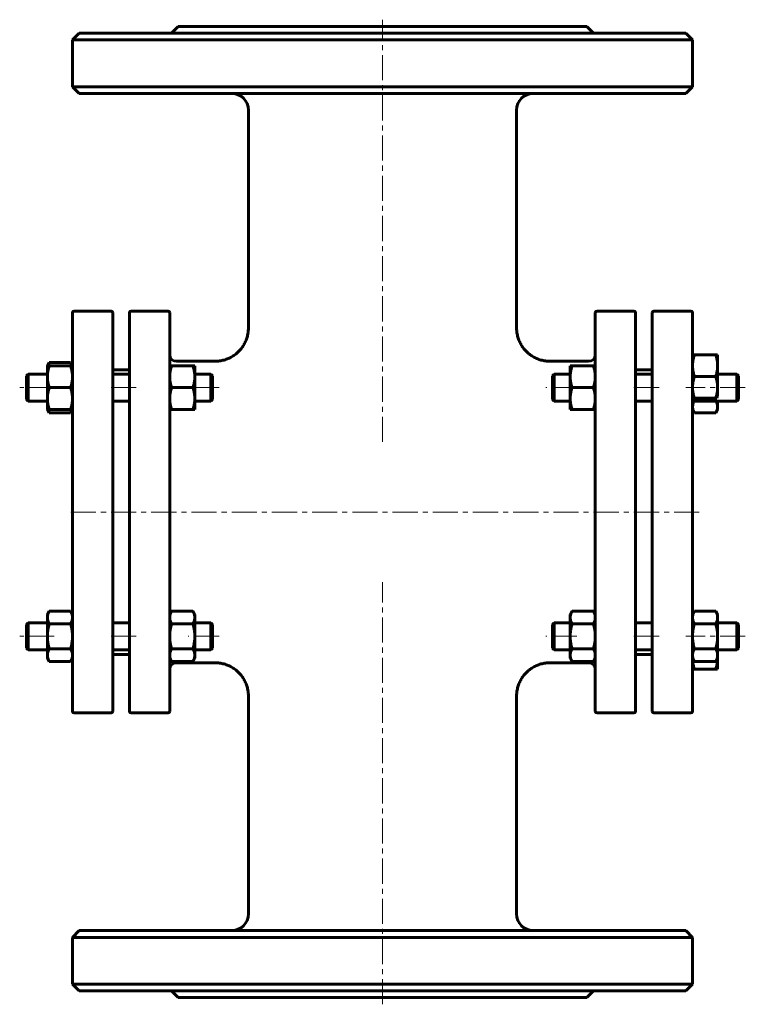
# Model space of a CAD drawing. Header units: millimetres. Extents: x 261 to 477, y 44 to 338.
import ezdxf

# ---------------------------------------------------------------- set-up
doc = ezdxf.new("R2010")
doc.units = ezdxf.units.MM
doc.linetypes.add('K5LT_AXLED', pattern=[12, 7.5, -1.5, 1.5, -1.5])
doc.linetypes.add('K5LT_BASIC', pattern=[0])
doc.layers.add('Системный слой (1)', color=7, linetype='Continuous', true_color=0x6c6c6c)

# ---------------------------------------------------------------- blocks, each defined once
blk = doc.blocks.new('U0')
at = {"layer": 'Системный слой (1)', "linetype": 'K5LT_BASIC', "lineweight": 60}
for p, q in [((269.3, 235.37), (269.19, 235.05)), ((269.45, 235.7), (269.3, 235.37)), ((269.64, 236.05), (269.45, 235.7))]:
    blk.add_line(p, q, dxfattribs=at)
blk = doc.blocks.new('U1')
at = {"layer": 'Системный слой (1)', "linetype": 'K5LT_BASIC', "lineweight": 60}
for p, q in [((276.16, 235.7), (275.98, 236.05)), ((276.31, 235.37), (276.16, 235.7)), ((276.42, 235.05), (276.31, 235.37))]:
    blk.add_line(p, q, dxfattribs=at)
blk = doc.blocks.new('U2')
at = {"layer": 'Системный слой (1)', "linetype": 'K5LT_BASIC', "lineweight": 60}
for p, q in [((469.06, 147.77), (469.06, 147.8)), ((469.06, 147.75), (469.06, 147.77)), ((469.06, 147.73), (469.06, 147.75))]:
    blk.add_line(p, q, dxfattribs=at)
blk = doc.blocks.new('U3')
at = {"layer": 'Системный слой (1)', "linetype": 'K5LT_BASIC', "lineweight": 60}
for p, q in [((461.56, 147.8), (461.56, 147.77)), ((461.56, 147.77), (461.56, 147.75)), ((461.56, 147.75), (461.56, 147.73))]:
    blk.add_line(p, q, dxfattribs=at)
blk = doc.blocks.new('U4')
at = {"layer": 'Системный слой (1)', "linetype": 'K5LT_BASIC', "lineweight": 60}
for p, q in [((269.19, 222.05), (269.3, 221.72)), ((269.3, 221.72), (269.45, 221.39)), ((269.45, 221.39), (269.64, 221.04))]:
    blk.add_line(p, q, dxfattribs=at)
blk = doc.blocks.new('U5')
at = {"layer": 'Системный слой (1)', "linetype": 'K5LT_BASIC', "lineweight": 60}
for p, q in [((275.98, 221.04), (276.16, 221.39)), ((276.16, 221.39), (276.31, 221.72)), ((276.31, 221.72), (276.42, 222.05))]:
    blk.add_line(p, q, dxfattribs=at)
blk = doc.blocks.new('U6')
at = {"layer": 'Системный слой (1)', "linetype": 'K5LT_BASIC', "lineweight": 60}
for p, q in [((307.56, 146.42), (319.06, 146.42)), ((419.06, 146.42), (430.56, 146.42))]:
    blk.add_line(p, q, dxfattribs=at)
blk = doc.blocks.new('U7')
at = {"layer": 'Системный слой (1)', "linetype": 'K5LT_BASIC', "lineweight": 60}
for p, q in [((307.56, 236.42), (319.06, 236.42)), ((419.06, 236.42), (430.56, 236.42))]:
    blk.add_line(p, q, dxfattribs=at)
blk = doc.blocks.new('U8')
at = {"layer": 'Системный слой (1)', "linetype": 'K5LT_BASIC', "lineweight": 60}
for p, q in [((461.61, 223.44), (461.56, 222.92)), ((461.75, 223.98), (461.61, 223.44)), ((462, 224.55), (461.75, 223.98))]:
    blk.add_line(p, q, dxfattribs=at)
blk = doc.blocks.new('U9')
at = {"layer": 'Системный слой (1)', "linetype": 'K5LT_BASIC', "lineweight": 60}
for p, q in [((468.86, 223.98), (468.61, 224.55)), ((469.01, 223.44), (468.86, 223.98)), ((469.06, 222.92), (469.01, 223.44))]:
    blk.add_line(p, q, dxfattribs=at)

msp = doc.modelspace()

# ---------------------------------------------------------------- linework, layer by layer
at = {"layer": 'Системный слой (1)', "linetype": 'K5LT_AXLED', "lineweight": 18}
for p, q in [((369.06, 212.34), (369.06, 338.42)), ((271.06, 228.55), (260.81, 228.55)), ((295.56, 228.55), (286.56, 228.55)), ((320.31, 228.55), (311.06, 228.55)), ((427.06, 228.55), (417.81, 228.55)), ((451.56, 228.55), (442.56, 228.55)), ((477.31, 228.55), (459.56, 228.55)), ((463.56, 191.42), (274.56, 191.42)), ((369.06, 44.42), (369.06, 170.51)), ((271.06, 154.3), (260.81, 154.3)), ((295.56, 154.3), (286.56, 154.3)), ((320.31, 154.3), (311.06, 154.3)), ((427.06, 154.3), (417.81, 154.3)), ((451.56, 154.3), (442.56, 154.3)), ((477.31, 154.3), (459.56, 154.3))]:
    msp.add_line(p, q, dxfattribs=at)
at = {"layer": 'Системный слой (1)', "linetype": 'K5LT_BASIC', "lineweight": 60}
for p, q in [((308.06, 336.42), (306.06, 334.42)), ((308.06, 336.42), (430.06, 336.42)), ((430.06, 336.42), (432.06, 334.42)), ((278.56, 334.42), (276.56, 332.42)), ((276.56, 318.42), (276.56, 332.42)), ((276.56, 332.42), (461.56, 332.42)), ((278.56, 334.42), (459.56, 334.42)), ((459.56, 334.42), (461.56, 332.42)), ((461.56, 318.42), (461.56, 332.42)), ((461.56, 318.42), (276.56, 318.42)), ((278.56, 316.42), (276.56, 318.42)), ((459.56, 316.42), (461.56, 318.42)), ((278.56, 316.42), (459.56, 316.42)), ((329.06, 246.42), (329.06, 311.42)), ((409.06, 246.42), (409.06, 311.42)), ((276.56, 131.92), (276.56, 250.92)), ((277.06, 251.42), (288.06, 251.42)), ((288.56, 250.92), (288.56, 131.92)), ((293.56, 131.92), (293.56, 250.92)), ((305.06, 251.42), (294.06, 251.42)), ((305.56, 250.92), (305.56, 131.92)), ((432.56, 250.92), (432.56, 131.92)), ((444.06, 251.42), (433.06, 251.42)), ((444.56, 131.92), (444.56, 250.92)), ((449.56, 250.92), (449.56, 131.92)), ((450.06, 251.42), (461.06, 251.42)), ((461.56, 238.37), (461.56, 250.92)), ((461.56, 235.12), (461.56, 238.37)), ((461.56, 238.37), (462.14, 238.37)), ((462.14, 238.37), (468.48, 238.37)), ((468.48, 238.37), (469.06, 238.37)), ((469.06, 238.37), (469.06, 235.12)), ((269.06, 235.05), (269.64, 236.05)), ((269.64, 236.05), (275.98, 236.05)), ((276.56, 235.05), (275.98, 236.05)), ((319.06, 236.42), (319.06, 236.42)), ((419.06, 236.42), (419.06, 236.42)), ((262.81, 232.05), (263.31, 232.55)), ((263.31, 232.55), (263.31, 224.55)), ((263.31, 232.55), (269.06, 232.55)), ((269.06, 231.8), (269.06, 235.05)), ((269.06, 235.05), (269.64, 235.05)), ((269.64, 235.05), (275.98, 235.05)), ((275.98, 235.05), (276.56, 235.05)), ((288.56, 233.92), (293.56, 233.92)), ((288.56, 232.55), (293.56, 232.55)), ((305.56, 235.05), (306.14, 235.05)), ((306.14, 235.05), (312.48, 235.05)), ((312.48, 235.05), (313.06, 235.05)), ((313.06, 235.05), (313.06, 231.8)), ((313.06, 232.55), (317.81, 232.55)), ((318.31, 232.05), (317.81, 232.55)), ((317.81, 224.55), (317.81, 232.55)), ((419.81, 232.05), (420.31, 232.55)), ((420.31, 232.55), (425.06, 232.55)), ((420.31, 224.55), (420.31, 232.55)), ((425.06, 235.05), (425.64, 235.05)), ((425.06, 231.8), (425.06, 235.05)), ((425.64, 235.05), (431.98, 235.05)), ((431.98, 235.05), (432.56, 235.05)), ((444.56, 233.92), (449.56, 233.92)), ((444.56, 232.55), (449.56, 232.55)), ((461.56, 231.89), (461.56, 235.12)), ((469.06, 235.12), (469.06, 228.62)), ((469.06, 232.55), (474.81, 232.55)), ((475.31, 232.05), (474.81, 232.55)), ((474.81, 232.55), (474.81, 224.55)), ((262.81, 225.05), (262.81, 232.05)), ((269.06, 225.3), (269.06, 231.8)), ((313.06, 231.8), (313.06, 225.3)), ((318.31, 232.05), (318.31, 225.05)), ((419.81, 232.05), (419.81, 225.05)), ((425.06, 225.3), (425.06, 231.8)), ((461.56, 154.84), (461.56, 231.89)), ((462.14, 231.87), (468.48, 231.87)), ((475.31, 225.05), (475.31, 232.05)), ((269.64, 228.55), (275.98, 228.55)), ((306.14, 228.55), (312.48, 228.55)), ((425.64, 228.55), (431.98, 228.55)), ((469.06, 228.62), (469.06, 226.26)), ((262.81, 225.05), (263.31, 224.55)), ((263.31, 224.55), (269.06, 224.55)), ((269.06, 222.05), (269.06, 225.3)), ((288.56, 224.55), (293.56, 224.55)), ((313.06, 225.3), (313.06, 222.05)), ((313.06, 224.55), (317.81, 224.55)), ((318.31, 225.05), (317.81, 224.55)), ((419.81, 225.05), (420.31, 224.55)), ((420.31, 224.55), (425.06, 224.55)), ((425.06, 222.05), (425.06, 225.3)), ((444.56, 224.55), (449.56, 224.55)), ((461.56, 224.55), (474.81, 224.55)), ((462.14, 225.37), (461.81, 225.37)), ((462.14, 225.37), (468.48, 225.37)), ((468.8, 225.37), (468.48, 225.37)), ((469.06, 224.55), (469.06, 222.92)), ((475.31, 225.05), (474.81, 224.55)), ((269.64, 222.05), (269.06, 222.05)), ((269.06, 222.05), (269.64, 221.04)), ((269.64, 222.05), (275.98, 222.05)), ((269.64, 221.04), (275.98, 221.04)), ((276.56, 222.05), (275.98, 222.05)), ((276.56, 222.05), (275.98, 221.04)), ((306.14, 222.05), (305.56, 222.05)), ((306.14, 222.05), (312.48, 222.05)), ((313.06, 222.05), (312.48, 222.05)), ((425.64, 222.05), (425.06, 222.05)), ((425.64, 222.05), (431.98, 222.05)), ((432.56, 222.05), (431.98, 222.05)), ((461.56, 222.05), (462.14, 221.04)), ((462.14, 221.04), (468.48, 221.04)), ((469.06, 222.05), (468.48, 221.04)), ((469.06, 222.92), (469.06, 222.05)), ((269.06, 160.8), (269.64, 161.8)), ((269.64, 161.8), (275.98, 161.8)), ((276.56, 160.8), (275.98, 161.8)), ((305.56, 160.8), (306.14, 161.8)), ((306.14, 161.8), (312.48, 161.8)), ((313.06, 160.8), (312.48, 161.8)), ((425.06, 160.8), (425.64, 161.8)), ((425.64, 161.8), (431.98, 161.8)), ((432.56, 160.8), (431.98, 161.8)), ((461.56, 160.8), (462.14, 161.8)), ((462.14, 161.8), (468.48, 161.8)), ((469.06, 160.8), (468.48, 161.8)), ((269.06, 159.93), (269.06, 160.8)), ((269.06, 154.3), (269.06, 159.93)), ((313.06, 160.8), (313.06, 159.93)), ((313.06, 159.93), (313.06, 154.3)), ((425.06, 159.93), (425.06, 160.8)), ((425.06, 154.3), (425.06, 159.93)), ((469.06, 160.8), (469.06, 159.93)), ((469.06, 159.93), (469.06, 154.3)), ((262.81, 157.8), (263.31, 158.3)), ((262.81, 150.8), (262.81, 157.8)), ((263.31, 158.3), (263.31, 150.3)), ((263.31, 158.3), (269.06, 158.3)), ((269.64, 158.05), (275.98, 158.05)), ((288.56, 158.3), (293.56, 158.3)), ((306.14, 158.05), (312.48, 158.05)), ((313.06, 158.3), (317.81, 158.3)), ((317.81, 150.3), (317.81, 158.3)), ((318.31, 157.8), (317.81, 158.3)), ((318.31, 157.8), (318.31, 150.8)), ((419.81, 157.8), (420.31, 158.3)), ((419.81, 157.8), (419.81, 150.8)), ((420.31, 150.3), (420.31, 158.3)), ((420.31, 158.3), (425.06, 158.3)), ((425.64, 158.05), (431.98, 158.05)), ((444.56, 158.3), (449.56, 158.3)), ((462.14, 158.05), (468.48, 158.05)), ((469.06, 158.3), (474.81, 158.3)), ((474.81, 158.3), (474.81, 150.3)), ((475.31, 157.8), (474.81, 158.3)), ((475.31, 150.8), (475.31, 157.8)), ((269.06, 148.67), (269.06, 154.3)), ((313.06, 154.3), (313.06, 148.67)), ((425.06, 148.67), (425.06, 154.3)), ((461.56, 154.3), (461.56, 154.84)), ((461.56, 148.67), (461.56, 154.3)), ((469.06, 154.3), (469.06, 148.67)), ((262.81, 150.8), (263.31, 150.3)), ((263.31, 150.3), (269.06, 150.3)), ((269.64, 150.55), (275.98, 150.55)), ((288.56, 150.3), (293.56, 150.3)), ((306.14, 150.55), (312.48, 150.55)), ((313.06, 150.3), (317.81, 150.3)), ((318.31, 150.8), (317.81, 150.3)), ((419.81, 150.8), (420.31, 150.3)), ((420.31, 150.3), (425.06, 150.3)), ((425.64, 150.55), (431.98, 150.55)), ((444.56, 150.3), (449.56, 150.3)), ((462.14, 150.55), (468.48, 150.55)), ((469.06, 150.3), (474.81, 150.3)), ((475.31, 150.8), (474.81, 150.3)), ((269.06, 147.8), (269.06, 148.67)), ((269.06, 147.8), (269.64, 146.79)), ((276.56, 147.8), (275.98, 146.79)), ((288.56, 148.92), (293.56, 148.92)), ((305.56, 147.8), (306.14, 146.79)), ((313.06, 147.8), (312.48, 146.79)), ((313.06, 148.67), (313.06, 147.8)), ((425.06, 147.8), (425.06, 148.67)), ((425.06, 147.8), (425.64, 146.79)), ((432.56, 147.8), (431.98, 146.79)), ((444.56, 148.92), (449.56, 148.92)), ((461.56, 147.8), (461.56, 148.67)), ((461.56, 147.8), (461.56, 147.8)), ((461.56, 147.8), (462.14, 146.79)), ((461.56, 131.92), (461.56, 147.8)), ((469.06, 147.8), (468.48, 146.79)), ((469.06, 148.67), (469.06, 147.8)), ((469.06, 147.8), (469.06, 147.73)), ((469.06, 147.73), (469.06, 144.48)), ((269.64, 146.79), (275.98, 146.79)), ((306.14, 146.79), (312.48, 146.79)), ((319.06, 146.42), (319.06, 146.42)), ((419.06, 146.42), (419.06, 146.42)), ((425.64, 146.79), (431.98, 146.79)), ((462.14, 144.48), (461.56, 144.48)), ((462.14, 146.79), (468.48, 146.79)), ((462.14, 144.48), (468.48, 144.48)), ((469.06, 144.48), (468.48, 144.48)), ((329.06, 71.42), (329.06, 136.42)), ((409.06, 71.42), (409.06, 136.42)), ((277.06, 131.42), (288.06, 131.42)), ((305.06, 131.42), (294.06, 131.42)), ((444.06, 131.42), (433.06, 131.42)), ((450.06, 131.42), (461.06, 131.42)), ((278.56, 66.42), (276.56, 64.42)), ((459.56, 66.42), (278.56, 66.42)), ((459.56, 66.42), (461.56, 64.42)), ((276.56, 50.42), (276.56, 64.42)), ((276.56, 64.42), (461.56, 64.42)), ((461.56, 50.42), (461.56, 64.42)), ((461.56, 50.42), (276.56, 50.42)), ((278.56, 48.42), (276.56, 50.42)), ((459.56, 48.42), (461.56, 50.42)), ((278.56, 48.42), (459.56, 48.42)), ((308.06, 46.42), (306.06, 48.42)), ((430.06, 46.42), (432.06, 48.42)), ((308.06, 46.42), (430.06, 46.42))]:
    msp.add_line(p, q, dxfattribs=at)
for centre, radius, start, end in [((324.06, 311.42), 5, 0, 90), ((414.06, 311.42), 5, 90, 180), ((277.06, 250.92), 0.5, 90, 180), ((288.06, 250.92), 0.5, 0, 90), ((294.06, 250.92), 0.5, 90, 180), ((305.06, 250.92), 0.5, 0, 90), ((433.06, 250.92), 0.5, 90, 180), ((444.06, 250.92), 0.5, 0, 90), ((450.06, 250.92), 0.5, 90, 180), ((461.06, 250.92), 0.5, 0, 90), ((307.56, 238.42), 2, 180, 270), ((430.56, 238.42), 2, 270, 0), ((307.56, 144.42), 2, 90, 180), ((430.56, 144.42), 2, 0, 90), ((277.06, 131.92), 0.5, 180, 270), ((288.06, 131.92), 0.5, 270, 0), ((294.06, 131.92), 0.5, 180, 270), ((305.06, 131.92), 0.5, 270, 0), ((433.06, 131.92), 0.5, 180, 270), ((444.06, 131.92), 0.5, 270, 0), ((450.06, 131.92), 0.5, 180, 270), ((461.06, 131.92), 0.5, 270, 0), ((324.06, 71.42), 5, 270, 0), ((414.06, 71.42), 5, 180, 270)]:
    msp.add_arc(centre, radius, start, end, dxfattribs=at)
for points, knots in [([(329.06, 246.42), (329.06, 246.42), (329.06, 246.42), (329.06, 246.41), (329.06, 246.41), (329.06, 246.4), (329.06, 246.39), (329.06, 246.37), (329.06, 246.36), (329.06, 246.33), (329.06, 246.3), (329.06, 246.23), (329.06, 246.19), (329.05, 246.05), (329.05, 245.96), (329.03, 245.69), (329.02, 245.51), (328.96, 244.97), (328.9, 244.61), (328.72, 243.83), (328.6, 243.41), (328.3, 242.59), (328.13, 242.19), (327.73, 241.43), (327.5, 241.06), (327.01, 240.34), (326.73, 240), (326.14, 239.36), (325.83, 239.05), (325.17, 238.5), (324.83, 238.25), (324.11, 237.79), (323.74, 237.58), (322.95, 237.21), (322.53, 237.04), (321.68, 236.77), (321.24, 236.66), (320.36, 236.5), (319.92, 236.45), (319.34, 236.42), (319.2, 236.42), (319.06, 236.42)], [0, 0, 0, 0, 0.008204, 0.008204, 0.02133, 0.02133, 0.045942, 0.045942, 0.093524, 0.093524, 0.187048, 0.187048, 0.372455, 0.372455, 0.739989, 0.739989, 1.468492, 1.468492, 2.912372, 2.912372, 4.66833, 4.66833, 6.412897, 6.412897, 8.142999, 8.142999, 9.901454, 9.901454, 11.647429, 11.647429, 13.352755, 13.352755, 15.053833, 15.053833, 16.855166, 16.855166, 18.662069, 18.662069, 20.440984, 20.440984, 20.99959, 20.99959, 20.99959, 20.99959]), ([(409.06, 246.42), (409.06, 246.42), (409.06, 246.41), (409.06, 246.4), (409.06, 246.4), (409.06, 246.39), (409.06, 246.38), (409.06, 246.35), (409.06, 246.33), (409.06, 246.28), (409.06, 246.25), (409.06, 246.15), (409.06, 246.09), (409.07, 245.89), (409.08, 245.77), (409.11, 245.39), (409.14, 245.14), (409.24, 244.47), (409.34, 244.04), (409.58, 243.2), (409.73, 242.79), (410.08, 242), (410.28, 241.61), (410.73, 240.87), (410.98, 240.51), (411.53, 239.83), (411.82, 239.51), (412.45, 238.91), (412.78, 238.63), (413.46, 238.13), (413.81, 237.9), (414.57, 237.48), (414.97, 237.29), (415.8, 236.96), (416.24, 236.82), (417.11, 236.61), (417.55, 236.53), (418.35, 236.44), (418.7, 236.42), (419.06, 236.42)], [0, 0, 0, 0, 0.013126, 0.013126, 0.032815, 0.032815, 0.068912, 0.068912, 0.137825, 0.137825, 0.272368, 0.272368, 0.534892, 0.534892, 1.046812, 1.046812, 2.044402, 2.044402, 3.794684, 3.794684, 5.54996, 5.54996, 7.280113, 7.280113, 9.026379, 9.026379, 10.78326, 10.78326, 12.511569, 12.511569, 14.183109, 14.183109, 15.970077, 15.970077, 17.778221, 17.778221, 19.574949, 19.574949, 20.997949, 20.997949, 20.997949, 20.997949]), ([(461.56, 226.26), (461.6, 226.11), (461.68, 225.85), (461.76, 225.56), (461.8, 225.42), (461.81, 225.37)], [0, 0, 0, 0, 2.643036, 4.899415, 6, 6, 6, 6]), ([(468.8, 225.37), (468.83, 225.48), (468.9, 225.72), (468.99, 226.03), (469.04, 226.22), (469.06, 226.26)], [0, 0, 0, 0, 2.62135, 5.25991, 6, 6, 6, 6]), ([(329.06, 136.42), (329.06, 136.43), (329.06, 136.43), (329.06, 136.43), (329.06, 136.44), (329.06, 136.45), (329.06, 136.45), (329.06, 136.47), (329.06, 136.48), (329.06, 136.52), (329.06, 136.54), (329.06, 136.61), (329.06, 136.66), (329.05, 136.79), (329.05, 136.89), (329.03, 137.16), (329.02, 137.34), (328.96, 137.88), (328.9, 138.23), (328.72, 139.01), (328.6, 139.43), (328.3, 140.25), (328.13, 140.65), (327.73, 141.42), (327.5, 141.79), (327.01, 142.5), (326.73, 142.84), (326.14, 143.49), (325.83, 143.79), (325.17, 144.35), (324.83, 144.6), (324.11, 145.06), (323.74, 145.26), (322.95, 145.64), (322.53, 145.8), (321.68, 146.08), (321.24, 146.19), (320.36, 146.35), (319.92, 146.4), (319.34, 146.42), (319.2, 146.42), (319.06, 146.42)], [0, 0, 0, 0, 0.008204, 0.008204, 0.02133, 0.02133, 0.045941, 0.045941, 0.093523, 0.093523, 0.187045, 0.187045, 0.37245, 0.37245, 0.739978, 0.739978, 1.46847, 1.46847, 2.912329, 2.912329, 4.66845, 4.66845, 6.413098, 6.413098, 8.143238, 8.143238, 9.901578, 9.901578, 11.64725, 11.64725, 13.352082, 13.352082, 15.052748, 15.052748, 16.854034, 16.854034, 18.661298, 18.661298, 20.440914, 20.440914, 20.99959, 20.99959, 20.99959, 20.99959]), ([(409.06, 136.42), (409.06, 136.43), (409.06, 136.43), (409.06, 136.44), (409.06, 136.44), (409.06, 136.46), (409.06, 136.47), (409.06, 136.49), (409.06, 136.51), (409.06, 136.56), (409.06, 136.6), (409.06, 136.69), (409.06, 136.76), (409.07, 136.95), (409.08, 137.08), (409.11, 137.45), (409.14, 137.7), (409.24, 138.38), (409.34, 138.8), (409.58, 139.64), (409.73, 140.06), (410.08, 140.85), (410.28, 141.23), (410.73, 141.97), (410.98, 142.33), (411.53, 143.01), (411.82, 143.34), (412.45, 143.94), (412.78, 144.22), (413.46, 144.72), (413.81, 144.94), (414.57, 145.36), (414.97, 145.55), (415.8, 145.88), (416.23, 146.02), (417.11, 146.24), (417.55, 146.32), (418.35, 146.4), (418.7, 146.42), (419.06, 146.42)], [0, 0, 0, 0, 0.013126, 0.013126, 0.032815, 0.032815, 0.068911, 0.068911, 0.137823, 0.137823, 0.272364, 0.272364, 0.534884, 0.534884, 1.046797, 1.046797, 2.044372, 2.044372, 3.79484, 3.79484, 5.550248, 5.550248, 7.280436, 7.280436, 9.026683, 9.026683, 10.783356, 10.783356, 12.511259, 12.511259, 14.182269, 14.182269, 15.969013, 15.969013, 17.777317, 17.777317, 19.57459, 19.57459, 20.997949, 20.997949, 20.997949, 20.997949])]:
    msp.add_open_spline(points, degree=3, knots=knots, dxfattribs=at)
for points in [[(462.14, 238.37), (461.56, 236.63), (461.56, 235.12)], [(469.06, 235.12), (469.06, 236.63), (468.48, 238.37)], [(269.64, 235.05), (269.06, 233.3), (269.06, 231.8)], [(276.56, 231.8), (276.56, 233.3), (275.98, 235.05)], [(306.14, 235.05), (305.56, 233.3), (305.56, 231.8)], [(313.06, 231.8), (313.06, 233.3), (312.48, 235.05)], [(425.64, 235.05), (425.06, 233.3), (425.06, 231.8)], [(432.56, 231.8), (432.56, 233.3), (431.98, 235.05)], [(461.56, 235.12), (461.56, 233.61), (462.14, 231.87)], [(468.48, 231.87), (469.06, 233.61), (469.06, 235.12)], [(269.06, 231.8), (269.06, 230.29), (269.64, 228.55)], [(275.98, 228.55), (276.56, 230.29), (276.56, 231.8)], [(305.56, 231.8), (305.56, 230.29), (306.14, 228.55)], [(312.48, 228.55), (313.06, 230.29), (313.06, 231.8)], [(425.06, 231.8), (425.06, 230.29), (425.64, 228.55)], [(431.98, 228.55), (432.56, 230.29), (432.56, 231.8)], [(462.14, 231.87), (461.56, 230.13), (461.56, 228.62)], [(469.06, 228.62), (469.06, 230.13), (468.48, 231.87)], [(269.64, 228.55), (269.06, 226.8), (269.06, 225.3)], [(276.56, 225.3), (276.56, 226.8), (275.98, 228.55)], [(306.14, 228.55), (305.56, 226.8), (305.56, 225.3)], [(313.06, 225.3), (313.06, 226.8), (312.48, 228.55)], [(425.64, 228.55), (425.06, 226.8), (425.06, 225.3)], [(432.56, 225.3), (432.56, 226.8), (431.98, 228.55)], [(461.56, 228.62), (461.56, 227.11), (462.14, 225.37)], [(468.48, 225.37), (469.06, 227.11), (469.06, 228.62)], [(269.06, 225.3), (269.06, 223.79), (269.64, 222.05)], [(275.98, 222.05), (276.56, 223.79), (276.56, 225.3)], [(305.56, 225.3), (305.56, 223.79), (306.14, 222.05)], [(312.48, 222.05), (313.06, 223.79), (313.06, 225.3)], [(425.06, 225.3), (425.06, 223.79), (425.64, 222.05)], [(431.98, 222.05), (432.56, 223.79), (432.56, 225.3)], [(461.56, 222.92), (461.56, 222.05), (462.14, 221.04)], [(468.48, 221.04), (469.06, 222.05), (469.06, 222.92)], [(269.64, 161.8), (269.06, 160.8), (269.06, 159.93)], [(276.56, 159.93), (276.56, 160.8), (275.98, 161.8)], [(306.14, 161.8), (305.56, 160.8), (305.56, 159.93)], [(313.06, 159.93), (313.06, 160.8), (312.48, 161.8)], [(425.64, 161.8), (425.06, 160.8), (425.06, 159.93)], [(432.56, 159.93), (432.56, 160.8), (431.98, 161.8)], [(462.14, 161.8), (461.56, 160.8), (461.56, 159.93)], [(469.06, 159.93), (469.06, 160.8), (468.48, 161.8)], [(269.06, 159.93), (269.06, 159.06), (269.64, 158.05)], [(275.98, 158.05), (276.56, 159.06), (276.56, 159.93)], [(305.56, 159.93), (305.56, 159.06), (306.14, 158.05)], [(312.48, 158.05), (313.06, 159.06), (313.06, 159.93)], [(425.06, 159.93), (425.06, 159.06), (425.64, 158.05)], [(431.98, 158.05), (432.56, 159.06), (432.56, 159.93)], [(461.56, 159.93), (461.56, 159.06), (462.14, 158.05)], [(468.48, 158.05), (469.06, 159.06), (469.06, 159.93)], [(269.64, 158.05), (269.06, 156.04), (269.06, 154.3)], [(276.56, 154.3), (276.56, 156.04), (275.98, 158.05)], [(306.14, 158.05), (305.56, 156.04), (305.56, 154.3)], [(313.06, 154.3), (313.06, 156.04), (312.48, 158.05)], [(425.64, 158.05), (425.06, 156.04), (425.06, 154.3)], [(432.56, 154.3), (432.56, 156.04), (431.98, 158.05)], [(462.14, 158.05), (461.56, 156.04), (461.56, 154.3)], [(469.06, 154.3), (469.06, 156.04), (468.48, 158.05)], [(269.06, 154.3), (269.06, 152.56), (269.64, 150.55)], [(275.98, 150.55), (276.56, 152.56), (276.56, 154.3)], [(305.56, 154.3), (305.56, 152.56), (306.14, 150.55)], [(312.48, 150.55), (313.06, 152.56), (313.06, 154.3)], [(425.06, 154.3), (425.06, 152.56), (425.64, 150.55)], [(431.98, 150.55), (432.56, 152.56), (432.56, 154.3)], [(461.56, 154.3), (461.56, 152.56), (462.14, 150.55)], [(468.48, 150.55), (469.06, 152.56), (469.06, 154.3)], [(269.64, 150.55), (269.06, 149.54), (269.06, 148.67)], [(276.56, 148.67), (276.56, 149.54), (275.98, 150.55)], [(306.14, 150.55), (305.56, 149.54), (305.56, 148.67)], [(313.06, 148.67), (313.06, 149.54), (312.48, 150.55)], [(425.64, 150.55), (425.06, 149.54), (425.06, 148.67)], [(432.56, 148.67), (432.56, 149.54), (431.98, 150.55)], [(462.14, 150.55), (461.56, 149.54), (461.56, 148.67)], [(469.06, 148.67), (469.06, 149.54), (468.48, 150.55)], [(269.06, 148.67), (269.06, 147.8), (269.64, 146.79)], [(275.98, 146.79), (276.56, 147.8), (276.56, 148.67)], [(305.56, 148.67), (305.56, 147.8), (306.14, 146.79)], [(312.48, 146.79), (313.06, 147.8), (313.06, 148.67)], [(425.06, 148.67), (425.06, 147.8), (425.64, 146.79)], [(431.98, 146.79), (432.56, 147.8), (432.56, 148.67)], [(461.56, 148.67), (461.56, 147.8), (462.14, 146.79)], [(461.56, 147.73), (461.56, 146.22), (462.14, 144.48)], [(468.48, 146.79), (469.06, 147.8), (469.06, 148.67)], [(468.48, 144.48), (469.06, 146.22), (469.06, 147.73)]]:
    msp.add_rational_spline(points, [1, 1.0379548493, 1], degree=2, dxfattribs=at)

# ---------------------------------------------------------------- block references
at = {"layer": 'Системный слой (1)'}
for name in ['U0', 'U1', 'U7', 'U8', 'U9', 'U4', 'U5', 'U3', 'U2', 'U6']:
    msp.add_blockref(name, (0, 0), dxfattribs=at)

doc.saveas('drawing.dxf')
